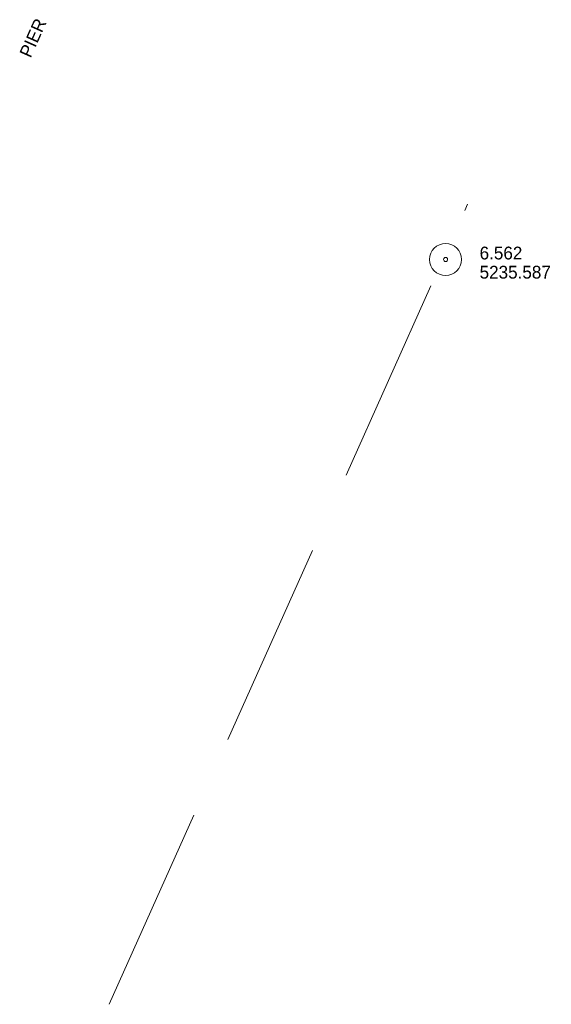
# Model space of a CAD drawing. Header units: feet. Extents: x 189933 to 191892, y 261782 to 262933.
# Tile 6 of 7: x 191642 to 191892, y 262033 to 262495. Entities that reach past the tile are written whole.
import ezdxf
from ezdxf.enums import TextEntityAlignment as Align

# ---------------------------------------------------------------- set-up
doc = ezdxf.new("R2010")
doc.units = ezdxf.units.FT
doc.header["$MEASUREMENT"] = 0
doc.linetypes.add('DGN Style 3', pattern=[136.13208, 97.2372, -38.89488])
for name, color, linetype, lineweight in [('E_MAP_Limits', 20, 'DGN Style 3', 0), ('E_MAP_PassPoints', 43, 'Continuous', 0), ('E_WTR_Text', 251, 'Continuous', 0)]:
    doc.layers.add(name, color=color, linetype=linetype, lineweight=lineweight)
doc.styles.add('Style-IGR_FONT_0', font='IGR_FONT_0.shx')

# ---------------------------------------------------------------- blocks, each defined once
blk = doc.blocks.new('PP_7')
at = {"layer": 'E_MAP_PassPoints', "color": 43, "linetype": 'Continuous', "lineweight": 0}
for radius in [7.5, 0.96]:
    blk.add_circle((0, 0), radius, dxfattribs=at)
blk = doc.blocks.new('PIER_4')
at = {"layer": 'E_WTR_Text', "color": 150, "linetype": 'Continuous', "lineweight": 0, "style": 'Style-IGR_FONT_0'}
blk.add_text('PIER', height=6, rotation=0.0001, dxfattribs=at).set_placement((-9.18, 0.25), align=Align.MIDDLE_LEFT)

msp = doc.modelspace()

# ---------------------------------------------------------------- linework, layer by layer
at = {"layer": 'E_MAP_Limits', "color": 3, "linetype": 'DGN Style 3', "lineweight": 0, "flags": 128}
msp.add_lwpolyline([(191683.9, 262032.76), (191852.15, 262408.29)], dxfattribs=at)

# ---------------------------------------------------------------- block references
at = {"layer": 'E_MAP_PassPoints', "color": 43, "linetype": 'Continuous', "lineweight": 0, "xscale": 1.00000025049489, "yscale": 1.00000025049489, "zscale": 1.00000025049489, "rotation": 0.04055431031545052}
msp.add_blockref('PP_7', (191841.9, 262382.41), dxfattribs=at)
at = {"layer": 'E_WTR_Text', "color": 150, "linetype": 'Continuous', "lineweight": 0, "xscale": 1.0000003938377, "yscale": 1.0000003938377, "zscale": 1.0000003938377, "rotation": 65.89713100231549}
msp.add_blockref('PIER_4', (191648.17, 262486.16), dxfattribs=at)

# ---------------------------------------------------------------- texts
at = {"layer": 'E_MAP_PassPoints', "color": 43, "linetype": 'Continuous', "lineweight": 0, "style": 'Style-IGR_FONT_0'}
for s, p in [('6.562', (191857.9, 262382.42)), ('5235.587', (191857.9, 262373.42))]:
    msp.add_text(s, height=6, rotation=0.0407, dxfattribs=at).set_placement(p)

doc.saveas('drawing.dxf')
